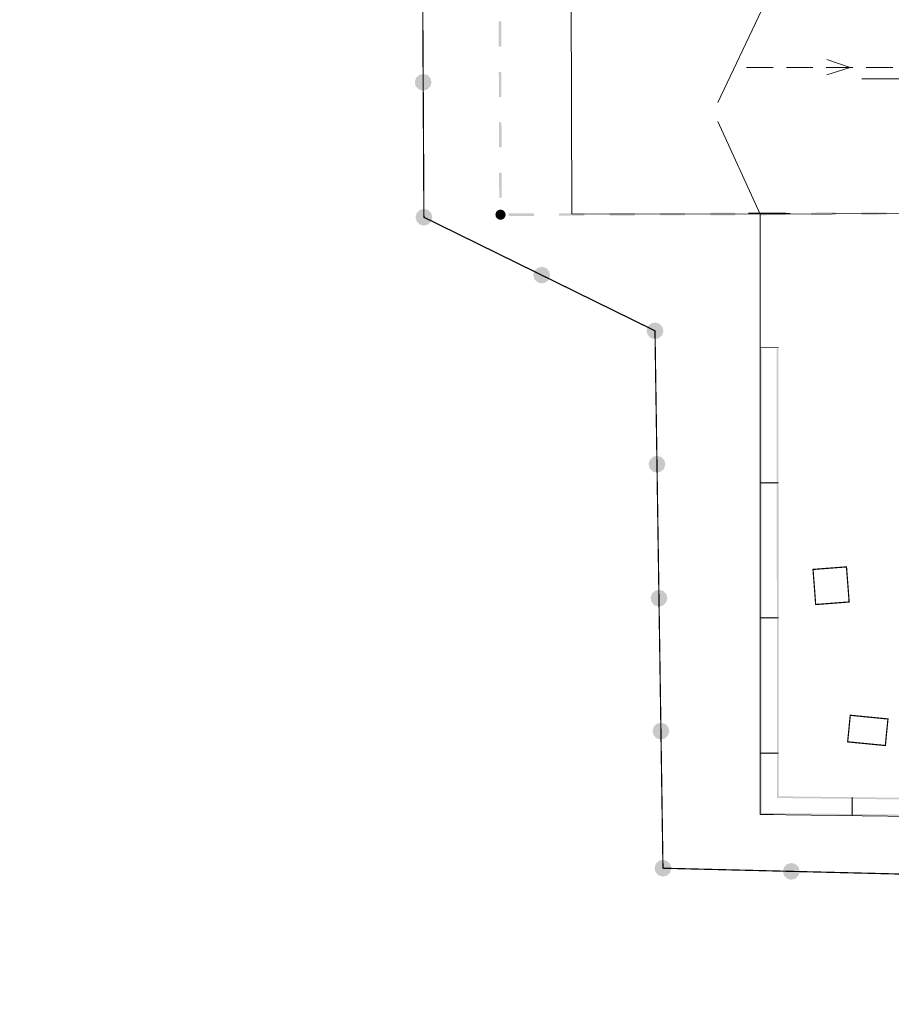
# Model space of a CAD drawing. Header units: millimetres. Extents: x 0 to 594, y 0 to 420.
# Tile 1 of 21: x 0 to 131, y 0 to 148. Entities that reach past the tile are written whole.
import ezdxf

# ---------------------------------------------------------------- set-up
doc = ezdxf.new("R2010")
doc.units = ezdxf.units.MM
for name, pattern in [('K5LT32768', [0]), ('K5LT32769', [0]), ('K5LT_AXLED', [17.5, 13, -1.5, 1.5, -1.5]), ('K5LT_DASHED', [6, 4, -2]), ('K5LT_THIN', [0])]:
    doc.linetypes.add(name, pattern=pattern)
doc.layers.add('Системный слой', color=7, linetype='Continuous')
doc.layers.add('съемка', color=7, linetype='Continuous')

# ---------------------------------------------------------------- blocks, each defined once
blk = doc.blocks.new('U111')
at = {"layer": 'Системный слой', "linetype": 'K5LT_THIN', "lineweight": 18}
for q in [(121.33, 142.05), (121.33, 139.76)]:
    blk.add_line((124.83, 140.88), q, dxfattribs=at)
blk = doc.blocks.new('U137')
at = {"layer": 'съемка'}
blk.add_hatch(color=256, dxfattribs=at).paths.add_polyline_path([(73.03, 118.7), (73.03, 118.78), (73.02, 118.85), (73, 118.93), (72.98, 119), (72.94, 119.07), (72.91, 119.14), (72.86, 119.2), (72.81, 119.26), (72.75, 119.31), (72.69, 119.36), (72.62, 119.4), (72.55, 119.43), (72.47, 119.45), (72.4, 119.47), (72.32, 119.48), (72.24, 119.48), (72.16, 119.47), (72.09, 119.46), (72.01, 119.44), (71.94, 119.4), (71.87, 119.37), (71.81, 119.32), (71.75, 119.27), (71.7, 119.22), (71.65, 119.15), (71.61, 119.09), (71.58, 119.02), (71.55, 118.94), (71.53, 118.87), (71.52, 118.79), (71.52, 118.75), (71.52, 118.67), (71.53, 118.59), (71.54, 118.52), (71.57, 118.44), (71.6, 118.37), (71.64, 118.31), (71.69, 118.24), (71.74, 118.19), (71.8, 118.13), (71.86, 118.09), (71.93, 118.05), (72, 118.02), (72.07, 117.99), (72.15, 117.98), (72.23, 117.97), (72.3, 117.97), (72.38, 117.97), (72.46, 117.99), (72.53, 118.01), (72.6, 118.04), (72.67, 118.08), (72.74, 118.12), (72.8, 118.17), (72.85, 118.23), (72.9, 118.29), (72.94, 118.36), (72.97, 118.43), (73, 118.5), (73.02, 118.58), (73.03, 118.65)])
blk = doc.blocks.new('U189')
at = {"layer": 'съемка', "linetype": 'K5LT32769', "const_width": 0.2}
blk.add_lwpolyline([(109.54, 118.95), (115.85, 118.9)], dxfattribs=at)
blk = doc.blocks.new('U205')
at = {"layer": 'съемка'}
blk.add_hatch(color=256, dxfattribs=at).paths.add_polyline_path([(59.39, 138.68), (59.54, 138.04), (59.98, 137.57), (60.61, 137.38), (61.24, 137.53), (61.72, 137.97), (61.91, 138.6), (61.76, 139.23), (61.32, 139.71), (60.69, 139.9), (60.06, 139.75), (59.58, 139.31)])
blk = doc.blocks.new('U208')
at = {"layer": 'съемка'}
blk.add_hatch(color=256, dxfattribs=at).paths.add_polyline_path([(114.72, 20.03), (114.87, 19.39), (115.32, 18.92), (115.94, 18.73), (116.58, 18.87), (117.05, 19.32), (117.24, 19.95), (117.1, 20.58), (116.65, 21.06), (116.03, 21.25), (115.39, 21.1), (114.91, 20.66)])
blk = doc.blocks.new('U209')
at = {"layer": 'съемка'}
blk.add_hatch(color=256, dxfattribs=at).paths.add_polyline_path([(95.13, 41.11), (95.28, 40.48), (95.72, 40), (96.35, 39.81), (96.98, 39.96), (97.46, 40.41), (97.65, 41.03), (97.5, 41.67), (97.06, 42.14), (96.43, 42.33), (95.79, 42.19), (95.32, 41.74)])
blk = doc.blocks.new('U210')
at = {"layer": 'съемка'}
blk.add_hatch(color=256, dxfattribs=at).paths.add_polyline_path([(95.43, 20.5), (95.58, 19.87), (96.03, 19.39), (96.65, 19.2), (97.29, 19.35), (97.77, 19.8), (97.96, 20.42), (97.81, 21.06), (97.36, 21.53), (96.74, 21.72), (96.1, 21.58), (95.62, 21.13)])
blk = doc.blocks.new('U211')
at = {"layer": 'съемка'}
blk.add_hatch(color=256, dxfattribs=at).paths.add_polyline_path([(94.53, 81.25), (94.68, 80.61), (95.13, 80.13), (95.75, 79.94), (96.39, 80.09), (96.86, 80.54), (97.05, 81.16), (96.91, 81.8), (96.46, 82.28), (95.83, 82.47), (95.2, 82.32), (94.72, 81.87)])
blk = doc.blocks.new('U212')
at = {"layer": 'съемка'}
blk.add_hatch(color=256, dxfattribs=at).paths.add_polyline_path([(94.23, 101.31), (94.38, 100.67), (94.83, 100.19), (95.45, 100.01), (96.09, 100.15), (96.57, 100.6), (96.76, 101.22), (96.61, 101.86), (96.16, 102.34), (95.54, 102.53), (94.9, 102.38), (94.42, 101.93)])
blk = doc.blocks.new('U214')
at = {"layer": 'съемка'}
blk.add_hatch(color=256, dxfattribs=at).paths.add_polyline_path([(59.5, 118.38), (59.65, 117.75), (60.09, 117.27), (60.72, 117.08), (61.35, 117.23), (61.83, 117.67), (62.02, 118.3), (61.87, 118.94), (61.43, 119.41), (60.8, 119.6), (60.17, 119.45), (59.69, 119.01)])
blk = doc.blocks.new('U217')
at = {"layer": 'съемка'}
blk.add_hatch(color=256, dxfattribs=at).paths.add_polyline_path([(94.83, 61.11), (94.98, 60.47), (95.42, 59.99), (96.05, 59.8), (96.69, 59.95), (97.16, 60.4), (97.35, 61.02), (97.21, 61.66), (96.76, 62.14), (96.13, 62.33), (95.5, 62.18), (95.02, 61.73)])
blk = doc.blocks.new('U218')
at = {"layer": 'съемка'}
blk.add_hatch(color=256, dxfattribs=at).paths.add_polyline_path([(77.2, 109.68), (77.35, 109.04), (77.8, 108.57), (78.42, 108.38), (79.06, 108.52), (79.54, 108.97), (79.73, 109.6), (79.58, 110.23), (79.13, 110.71), (78.51, 110.9), (77.87, 110.75), (77.39, 110.31)])

msp = doc.modelspace()

# ---------------------------------------------------------------- hatches: boundary and pattern name
at = {"layer": 'съемка'}
for points in [[(72.375342, 147.776104), (71.996684, 147.774935), (72.008072, 143.988434), (72.386727, 143.989602)], [(72.398062, 140.203104), (72.019457, 140.201932), (72.030796, 136.415485), (72.40945, 136.416603)], [(72.420785, 132.630103), (72.042181, 132.628983), (72.053518, 128.842486), (72.432173, 128.843604)], [(72.443558, 125.057102), (72.064904, 125.055984), (72.076241, 121.269487), (72.454897, 121.270655)], [(77.29904, 118.927888), (73.512541, 118.916553), (73.513711, 118.537948), (77.300211, 118.549283)], [(84.87204, 118.950611), (81.08554, 118.939276), (81.086708, 118.56062), (84.873158, 118.571957)], [(92.445039, 118.973333), (88.658539, 118.961999), (88.659657, 118.583344), (92.446157, 118.594679)], [(100.018038, 118.996056), (96.231538, 118.984721), (96.232658, 118.606067), (100.019156, 118.617402)], [(107.590936, 119.018782), (103.804489, 119.007446), (103.805657, 118.62879), (107.592104, 118.640126)], [(115.163986, 119.041503), (111.377488, 119.030168), (111.378606, 118.651514), (115.165104, 118.662849)], [(122.736985, 119.064226), (118.950487, 119.052891), (118.951605, 118.674234), (122.738107, 118.685622)], [(130.309936, 119.08695), (126.523486, 119.075611), (126.524604, 118.696957), (130.311106, 118.708344)], [(113.933736, 78.410216), (114.059993, 78.410217), (114.058966, 86.056403), (114.057935, 93.265773), (114.057208, 98.604949), (113.804746, 98.604893), (113.805475, 93.265769), (113.806452, 86.056349), (113.807528, 78.536416), (111.53563, 78.536113), (111.534655, 86.056042), (111.533674, 93.26541), (111.532947, 98.604586), (111.280437, 98.604582), (111.281164, 93.265408), (111.282193, 86.056036), (111.283222, 78.409849), (111.409426, 78.409854), (111.409431, 78.283648), (113.93379, 78.283958)], [(113.936575, 58.089278), (114.06278, 58.089281), (114.061752, 65.735417), (114.060773, 72.944835), (114.059995, 78.284011), (113.807534, 78.283957), (113.808261, 72.944783), (113.80929, 65.735411), (113.810316, 58.21548), (111.538418, 58.215174), (111.537393, 65.735107), (111.536412, 72.944475), (111.535684, 78.283649), (111.283274, 78.283594), (111.283952, 72.944472), (111.284929, 65.735051), (111.285959, 58.088915), (111.412213, 58.088918), (111.412217, 57.962662), (113.936578, 57.963022)], [(113.93936, 37.768289), (114.065617, 37.768292), (114.06454, 45.414481), (114.063559, 52.623848), (114.062832, 57.963023), (113.810322, 57.963021), (113.811099, 52.623842), (113.812076, 45.414424), (113.813102, 37.894494), (111.541255, 37.894186), (111.540179, 45.414118), (111.539199, 52.623539), (111.538472, 57.962713), (111.286011, 57.962659), (111.286738, 52.623482), (111.287716, 45.414115), (111.288796, 37.767926), (111.414999, 37.767929), (111.415055, 37.641724), (113.939366, 37.642085)], [(114.066505, 31.272906), (114.066347, 32.302912), (114.065619, 37.642086), (113.813158, 37.64203), (113.813887, 32.302906), (113.814049, 31.023474), (117.4992, 30.979382), (125.018591, 30.889537), (124.991418, 28.617845), (117.472029, 28.70774), (112.664715, 28.76519), (111.542503, 28.7786), (111.542328, 29.90091), (111.541985, 32.302552), (111.541258, 37.641727), (111.288799, 37.641721), (111.289526, 32.302546), (111.289867, 29.900855), (111.290049, 28.529168), (112.661692, 28.512778), (117.469004, 28.45528), (125.114649, 28.363918), (125.116162, 28.490124), (125.242365, 28.488612), (125.272513, 31.012718), (125.146307, 31.014231), (125.14782, 31.140437), (117.502176, 31.231846)], [(137.821728, 30.98899), (130.612827, 31.075146), (125.274028, 31.138974), (125.271051, 30.88651), (130.609802, 30.822684), (137.818701, 30.73653), (145.338091, 30.646632), (145.310917, 28.37499), (137.79153, 28.464885), (130.582679, 28.55104), (125.24388, 28.614868), (125.240853, 28.362408), (130.579654, 28.298577), (137.788503, 28.212425), (145.434147, 28.121015), (145.435661, 28.247269), (145.561867, 28.245756), (145.592065, 30.769861), (145.465809, 30.771375), (145.467322, 30.897581)]]:
    msp.add_hatch(color=256, dxfattribs=at).paths.add_polyline_path(points)

# ---------------------------------------------------------------- linework, layer by layer
at = {"layer": 'Системный слой', "linetype": 'K5LT_THIN', "lineweight": 18}
for p, q in [((82.777128, 220.637259), (82.985386, 118.870133)), ((111.522755, 149.438025), (104.953405, 135.605342)), ((104.933185, 132.735925), (111.306938, 118.812033)), ((82.985386, 118.870133), (111.306938, 118.812033)), ((111.306938, 118.812033), (111.290049, 28.530223)), ((132.939074, 118.905263), (111.306938, 118.812033)), ((111.280435, 98.731843), (114.057205, 98.729907)), ((111.283222, 78.410905), (114.059991, 78.408969)), ((111.285959, 58.08997), (114.062779, 58.088034)), ((111.288796, 37.768982), (114.065615, 37.767046)), ((125.114649, 28.364974), (125.14819, 31.141488)), ((111.290049, 28.530223), (368.65369, 25.421256)), ((113.290049, 28.530223), (111.290049, 28.530223))]:
    msp.add_line(p, q, dxfattribs=at)
at = {"layer": 'Системный слой', "linetype": 'K5LT_DASHED', "lineweight": 18}
msp.add_line((109.242287, 140.879464), (322.277984, 140.879464), dxfattribs=at)
at = {"layer": 'Системный слой', "linetype": 'K5LT_AXLED', "lineweight": 18}
msp.add_line((126.608705, 139.145099), (301.960449, 139.388069), dxfattribs=at)
at = {"layer": 'съемка', "linetype": 'K5LT32768', "const_width": 0.18}
msp.add_lwpolyline([(196.899767, 18.000745), (96.694641, 20.462094), (95.495037, 101.266485), (60.759474, 118.340755), (60.323254, 199.187481), (37.113388, 254.982882), (22.30212, 254.333516)], dxfattribs=at)
for points in [[(124.279026, 65.771016), (119.247589, 65.387324), (119.649981, 60.110637), (124.681418, 60.494329)], [(130.512282, 42.902287), (124.848237, 43.458088), (124.456341, 39.464345), (130.120384, 38.908544)]]:
    msp.add_lwpolyline(points, close=True, dxfattribs=at)

# ---------------------------------------------------------------- block references
at = {"layer": 'Системный слой'}
msp.add_blockref('U111', (0, 0), dxfattribs=at)
at = {"layer": 'съемка'}
for name in ['U205', 'U214', 'U137', 'U189', 'U218', 'U212', 'U211', 'U217', 'U209', 'U210', 'U208']:
    msp.add_blockref(name, (0, 0), dxfattribs=at)

doc.saveas('drawing.dxf')
